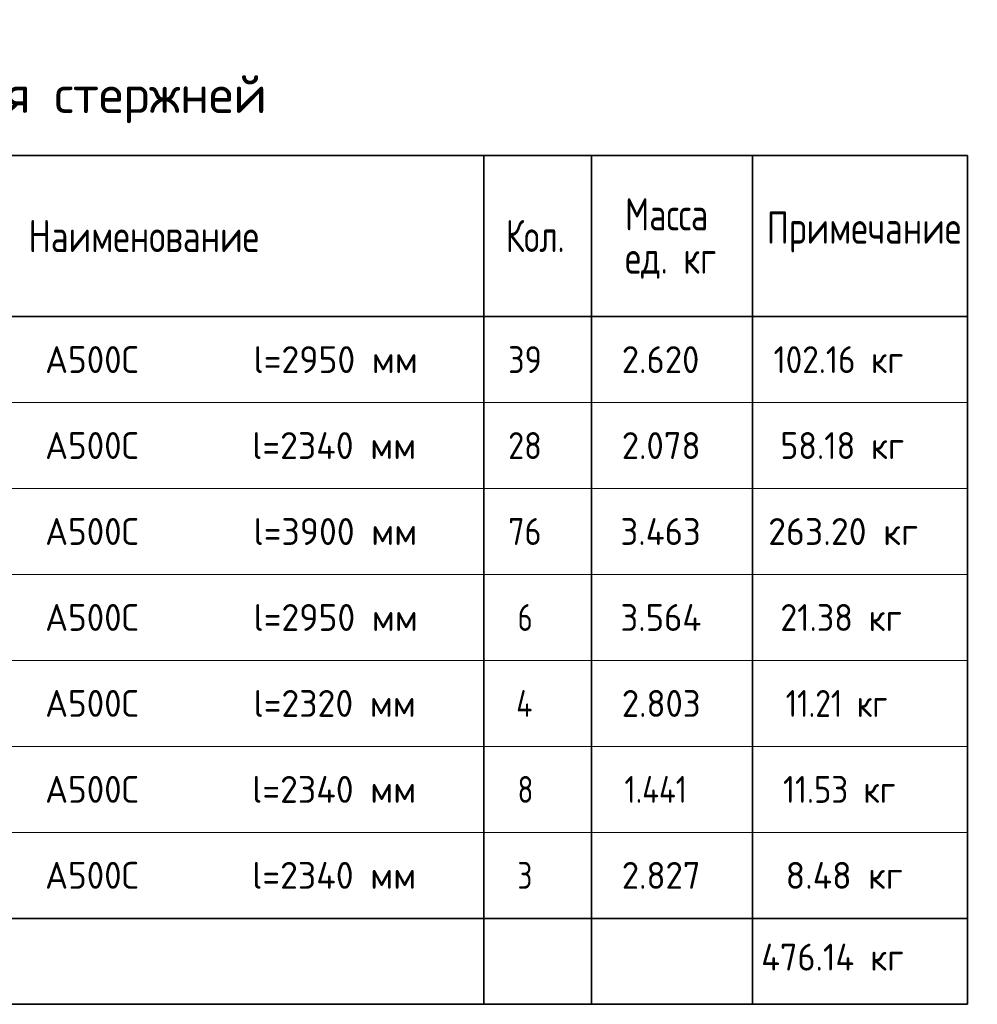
# Model space of a CAD drawing. Header units: metres. Extents: x -38 to 97, y -15 to 21.
# Tile 206 of 233: x 77.6 to 86.51, y 6.87 to 16.04. Entities that reach past the tile are written whole.
import ezdxf

# ---------------------------------------------------------------- set-up
doc = ezdxf.new("R2010")
doc.units = ezdxf.units.M
doc.styles.add('ISOCPEUR', font='txt')

msp = doc.modelspace()

# ---------------------------------------------------------------- linework, layer by layer
at = {"color": 7, "linetype": 'Continuous', "lineweight": 35, "transparency": 33554687}
for p, q in [((86.4198, 14.7717), (67.9198, 14.7717)), ((81.9198, 14.7717), (81.9198, 13.2717)), ((82.9198, 14.7717), (82.9198, 13.2717)), ((84.4198, 14.7717), (84.4198, 13.2717)), ((86.4198, 14.7717), (86.4198, 13.2717)), ((86.4198, 13.2717), (67.9198, 13.2717)), ((81.9198, 13.2717), (81.9198, 12.4717)), ((82.9198, 13.2717), (82.9198, 12.4717)), ((84.4198, 13.2717), (84.4198, 12.4717)), ((86.4198, 13.2717), (86.4198, 12.4717)), ((81.9198, 12.4717), (81.9198, 11.6717)), ((82.9198, 12.4717), (82.9198, 11.6717)), ((84.4198, 12.4717), (84.4198, 11.6717)), ((86.4198, 12.4717), (86.4198, 11.6717)), ((81.9198, 11.6717), (81.9198, 10.8717)), ((82.9198, 11.6717), (82.9198, 10.8717)), ((84.4198, 11.6717), (84.4198, 10.8717)), ((86.4198, 11.6717), (86.4198, 10.8717)), ((81.9198, 10.8717), (81.9198, 10.0717)), ((82.9198, 10.8717), (82.9198, 10.0717)), ((84.4198, 10.8717), (84.4198, 10.0717)), ((86.4198, 10.8717), (86.4198, 10.0717)), ((81.9198, 10.0717), (81.9198, 9.2717)), ((82.9198, 10.0717), (82.9198, 9.2717)), ((84.4198, 10.0717), (84.4198, 9.2717)), ((86.4198, 10.0717), (86.4198, 9.2717)), ((81.9198, 9.2717), (81.9198, 8.4717)), ((82.9198, 9.2717), (82.9198, 8.4717)), ((84.4198, 9.2717), (84.4198, 8.4717)), ((86.4198, 9.2717), (86.4198, 8.4717)), ((81.9198, 8.4717), (81.9198, 7.6717)), ((82.9198, 8.4717), (82.9198, 7.6717)), ((84.4198, 8.4717), (84.4198, 7.6717)), ((86.4198, 8.4717), (86.4198, 7.6717)), ((67.9198, 7.6717), (86.4198, 7.6717)), ((81.9198, 7.6717), (81.9198, 6.8717)), ((82.9198, 7.6717), (82.9198, 6.8717)), ((84.4198, 7.6717), (84.4198, 6.8717)), ((86.4198, 6.8717), (86.4198, 7.6717)), ((67.9198, 6.8717), (86.4198, 6.8717))]:
    msp.add_line(p, q, dxfattribs=at)
at = {"color": 7, "linetype": 'Continuous', "lineweight": 13, "transparency": 33554687}
for p, q in [((86.4198, 12.4717), (67.9198, 12.4717)), ((86.4198, 11.6717), (67.9198, 11.6717)), ((86.4198, 10.8717), (67.9198, 10.8717)), ((86.4198, 10.0717), (67.9198, 10.0717)), ((86.4198, 9.2717), (67.9198, 9.2717)), ((86.4198, 8.4717), (67.9198, 8.4717)), ((86.4198, 7.6717), (67.9198, 7.6717))]:
    msp.add_line(p, q, dxfattribs=at)

# ---------------------------------------------------------------- texts
at = {"color": 7, "linetype": 'Continuous', "lineweight": 35, "transparency": 33554687, "attachment_point": 7, "style": 'ISOCPEUR'}
for s, insert, char_height, width in [('\\W0.99;Спецификация стержней', (74.4748, 15.0717), 0.35, 5.559674), ('\\W0.76;Масса', (83.2325, 14.0741), 0.3, 1.001696), ('\\W0.78;Наименование', (77.6811, 13.8717), 0.3, 2.227829), ('\\W0.74;Кол.', (82.1231, 13.8717), 0.3, 0.710583), ('\\W0.78;Примечание', (84.5506, 13.8687), 0.3, 1.867518), ('\\W0.76;ед. кг', (83.2325, 13.6241), 0.3, 1.001193), ('\\W0.97;l=2950 мм', (79.7748, 12.7467), 0.25, 1.645081), ('\\W0.95;А500С', (77.8357, 12.7467), 0.25, 1.042909), ('\\W0.87;39', (82.1448, 12.7467), 0.25, 0.45901), ('\\W0.94;2.620', (83.2023, 12.7467), 0.25, 0.891676), ('\\W0.90;102.16 кг', (84.6148, 12.7467), 0.25, 1.461696), ('\\W0.95;А500С', (77.8357, 11.9467), 0.25, 1.042909), ('\\W0.97;l=2340 мм', (79.7623, 11.9467), 0.25, 1.670194), ('\\W0.87;28', (82.1448, 11.9467), 0.25, 0.45901), ('\\W0.94;2.078', (83.2023, 11.9467), 0.25, 0.891676), ('\\W0.92;58.18 кг', (84.6773, 11.9467), 0.25, 1.339754), ('\\W0.95;А500С', (77.8357, 11.1467), 0.25, 1.042909), ('\\W0.97;l=3900 мм', (79.7748, 11.1467), 0.25, 1.645081), ('\\W0.87;76', (82.1448, 11.1467), 0.25, 0.45901), ('\\W0.94;3.463', (83.1898, 11.1467), 0.25, 0.916955), ('\\W0.97;263.20 кг', (84.5648, 11.1467), 0.25, 1.569728), ('\\W0.95;А500С', (77.8357, 10.3467), 0.25, 1.042909), ('\\W0.97;l=2950 мм', (79.7748, 10.3467), 0.25, 1.645081), ('\\W0.78;6', (82.2323, 10.3467), 0.25, 0.272006), ('\\W0.94;3.564', (83.1898, 10.3467), 0.25, 0.916955), ('\\W0.92;21.38 кг', (84.6773, 10.3467), 0.25, 1.339754), ('\\W0.97;l=2320 мм', (79.7748, 9.5467), 0.25, 1.645081), ('\\W0.95;А500С', (77.8357, 9.5467), 0.25, 1.042909), ('\\W0.80;4', (82.2198, 9.5467), 0.25, 0.299861), ('\\W0.94;2.803', (83.2023, 9.5467), 0.25, 0.891676), ('\\W0.85;11.21 кг', (84.7273, 9.5467), 0.25, 1.230625), ('\\W0.95;А500С', (77.8357, 8.7467), 0.25, 1.042909), ('\\W0.97;l=2340 мм', (79.7623, 8.7467), 0.25, 1.670194), ('\\W0.78;8', (82.2323, 8.7467), 0.25, 0.272006), ('\\W0.83;1.441', (83.2273, 8.7467), 0.25, 0.828253), ('\\W0.89;11.53 кг', (84.7023, 8.7467), 0.25, 1.285189), ('\\W0.95;А500С', (77.8357, 7.9467), 0.25, 1.042909), ('\\W0.97;l=2340 мм', (79.7623, 7.9467), 0.25, 1.670194), ('\\W0.78;3', (82.2323, 7.9467), 0.25, 0.272006), ('\\W0.94;2.827', (83.2023, 7.9467), 0.25, 0.891676), ('\\W0.96;8.48 кг', (84.7273, 7.9467), 0.25, 1.243911), ('\\W0.93;476.14 кг', (84.4994, 7.1858), 0.25, 1.566083)]:
    msp.add_mtext(s, dxfattribs=dict(at, insert=insert, char_height=char_height, width=width))

doc.saveas('drawing.dxf')
